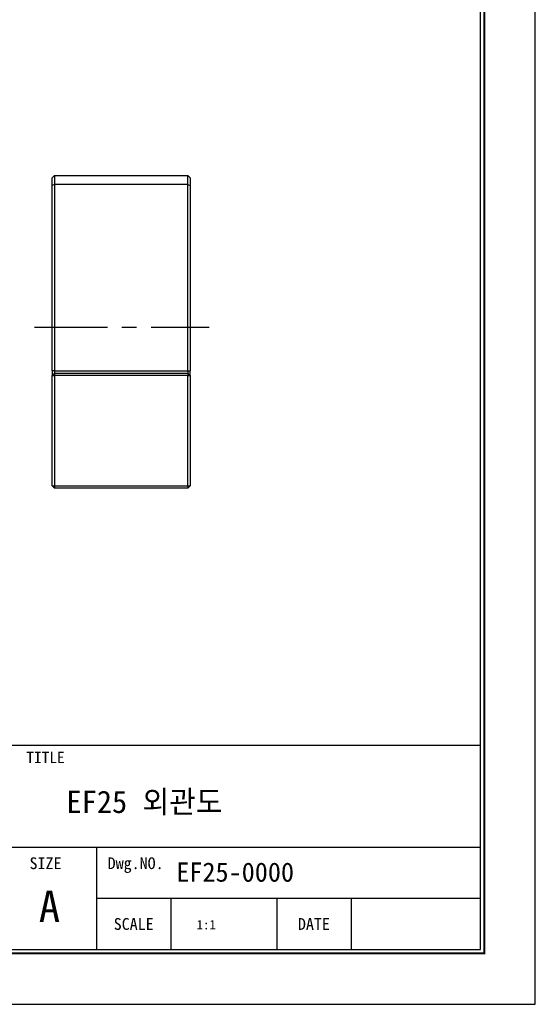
# Model space of a CAD drawing. Header units: millimetres. Extents: x -20 to 486, y 18 to 376.
# Tile 2 of 3: x 374 to 486, y 18 to 232. Entities that reach past the tile are written whole.
import ezdxf
from ezdxf.enums import TextEntityAlignment as Align

# ---------------------------------------------------------------- set-up
doc = ezdxf.new("R2010")
doc.units = ezdxf.units.MM
doc.linetypes.add('CENTER', pattern=[50.800000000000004, 31.75, -6.35, 6.35, -6.35])
doc.layers.get('0').update_dxf_attribs({"linetype": 'CONTINUOUS'})
doc.layers.add('center', color=1, linetype='CENTER')
doc.layers.add('OUTLINE', color=7, linetype='CONTINUOUS')

# ---------------------------------------------------------------- blocks, each defined once
blk = doc.blocks.new('란표제')
for p, q in [((296.9999999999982, 0), (296.9999999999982, 210)), ((290, 33), (160, 33)), ((290, 20), (186, 20)), ((241, 20), (241, 7)), ((290, 13.5), (241, 13.5)), ((250.5, 13.5), (250.5, 7)), ((264, 13.5), (264, 7)), ((273.4999999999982, 13.5), (273.4999999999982, 7)), ((0, 0), (296.9999999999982, 0))]:
    blk.add_line(p, q)
at = {"const_width": 0.25}
blk.add_lwpolyline([(290.5000000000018, 6.5), (290.5000000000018, 203.5), (10, 203.5), (10, 6.5)], close=True, dxfattribs=at)
blk.add_lwpolyline([(290, 7), (290, 203), (10.49999999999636, 203), (10.49999999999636, 7)], close=True)
for s, height, p in [('TITLE', 1.444, (234.5, 31.5)), ('SIZE', 1.5, (234.5, 18)), ('Dwg.NO.', 1.5, (246, 18)), ('A', 4, (235.0000000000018, 12.49999999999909)), ('SCALE', 1.5, (245.7499999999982, 10.25)), ('DATE', 1.5, (268.75, 10.25))]:
    blk.add_text(s, height=height).set_placement(p, align=Align.MIDDLE_CENTER)
at = {"ltscale": 0.5}
for tag, p, height in [('TITLE', (237.1657184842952, 24.40589700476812), 2.5), ('도번', (251.1811757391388, 15.6424327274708), 2.5), ('SCALE', (253.7810780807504, 9.55250166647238), 1.2), ('DATE', (277.0199167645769, 9.511328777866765), 1.2)]:
    blk.add_attdef(tag, p, '', height=height, dxfattribs=at)
for tag, p in [('필렛', (179.25, 10.89999999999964)), ('모따기', (179.25, 8.299999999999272))]:
    blk.add_attdef(tag, text='', height=1.15).set_placement(p, align=Align.MIDDLE_LEFT)

msp = doc.modelspace()

# ---------------------------------------------------------------- linework, layer by layer
at = {"layer": 'center', "ltscale": 0.5}
msp.add_line((377.476395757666, 165.3557723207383), (415.4866718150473, 165.3557723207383), dxfattribs=at)
at = {"layer": 'OUTLINE'}
for p, q in [((381.3535629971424, 197.8557723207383), (381.8535629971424, 198.3557723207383)), ((381.3535629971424, 196.1486655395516), (381.3535629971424, 197.8557723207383)), ((381.8535629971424, 198.3557723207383), (381.8535629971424, 196.3557723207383)), ((381.8535629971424, 198.3557723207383), (410.8535629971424, 198.3557723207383)), ((410.8535629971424, 196.3557723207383), (410.8535629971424, 198.3557723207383)), ((410.8535629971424, 198.3557723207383), (411.3535629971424, 197.8557723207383)), ((411.3535629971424, 197.8557723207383), (411.3535629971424, 196.1486655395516)), ((381.8535629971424, 196.3557723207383), (381.3535629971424, 196.1486655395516)), ((381.3535629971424, 155.8557723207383), (381.3535629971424, 196.1486655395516)), ((410.8535629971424, 196.3557723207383), (381.8535629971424, 196.3557723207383)), ((381.8535629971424, 196.3557723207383), (381.8535629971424, 155.8557723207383)), ((410.8535629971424, 196.3557723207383), (411.3535629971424, 196.1486655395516)), ((410.8535629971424, 155.8557723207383), (410.8535629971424, 196.3557723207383)), ((411.3535629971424, 196.1486655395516), (411.3535629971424, 155.8557723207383)), ((381.8535629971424, 155.8557723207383), (381.3535629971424, 155.8557723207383)), ((381.3535629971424, 155.8557723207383), (381.3535629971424, 155.3557723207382)), ((381.3535629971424, 154.8557723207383), (381.8535629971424, 155.3557723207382)), ((381.3535629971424, 155.3557723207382), (381.3535629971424, 154.8557723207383)), ((381.3535629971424, 130.8557723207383), (381.3535629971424, 154.8557723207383)), ((381.3535629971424, 154.8557723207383), (381.8535629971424, 154.8557723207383)), ((381.8535629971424, 155.8557723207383), (410.8535629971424, 155.8557723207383)), ((381.8535629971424, 155.8557723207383), (381.8535629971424, 155.3557723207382)), ((381.8535629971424, 155.3557723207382), (410.8535629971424, 155.3557723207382)), ((381.8535629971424, 155.3557723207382), (381.8535629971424, 154.8557723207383)), ((410.8535629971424, 154.8557723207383), (381.8535629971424, 154.8557723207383)), ((381.8535629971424, 154.8557723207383), (381.8535629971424, 130.8557723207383)), ((410.8535629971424, 155.8557723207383), (410.8535629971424, 155.3557723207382)), ((410.8535629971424, 155.8557723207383), (411.3535629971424, 155.8557723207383)), ((410.8535629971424, 155.3557723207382), (411.3535629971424, 154.8557723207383)), ((410.8535629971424, 155.3557723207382), (410.8535629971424, 154.8557723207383)), ((410.8535629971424, 130.8557723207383), (410.8535629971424, 154.8557723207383)), ((410.8535629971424, 154.8557723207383), (411.3535629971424, 154.8557723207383)), ((411.3535629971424, 155.3557723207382), (411.3535629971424, 155.8557723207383)), ((411.3535629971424, 154.8557723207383), (411.3535629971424, 155.3557723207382)), ((411.3535629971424, 154.8557723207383), (411.3535629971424, 130.8557723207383)), ((381.8535629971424, 130.3557723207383), (381.3535629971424, 130.8557723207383)), ((381.3535629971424, 130.8557723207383), (381.8535629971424, 130.8557723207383)), ((381.8535629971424, 130.8557723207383), (410.8535629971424, 130.8557723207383)), ((381.8535629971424, 130.8557723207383), (381.8535629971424, 130.3557723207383)), ((410.8535629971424, 130.8557723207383), (411.3535629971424, 130.8557723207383)), ((411.3535629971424, 130.8557723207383), (410.8535629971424, 130.3557723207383)), ((410.8535629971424, 130.8557723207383), (410.8535629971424, 130.3557723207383)), ((410.8535629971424, 130.3557723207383), (381.8535629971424, 130.3557723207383))]:
    msp.add_line(p, q, dxfattribs=at)

# ---------------------------------------------------------------- block references
at = {"ltscale": 5}
ref = msp.add_blockref('란표제', (-19.82668992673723, 18.09891463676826), dxfattribs=dict(at, xscale=1.70456781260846, yscale=1.70456781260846, zscale=1.70456781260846))
ref.add_attrib('TITLE', 'EF25 외관도', (384.4383600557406, 59.70042110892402), dxfattribs={"ltscale": 0.5, "height": 4.859999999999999})
ref.add_attrib('도번', 'EF25-0000', (408.328657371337, 44.76250197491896), dxfattribs={"ltscale": 0.5, "height": 4.185})
ref.add_attrib('SCALE', '1:1', (412.760367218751, 34.38180150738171), dxfattribs={"ltscale": 0.5, "height": 2.045481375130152})

doc.saveas('drawing.dxf')
